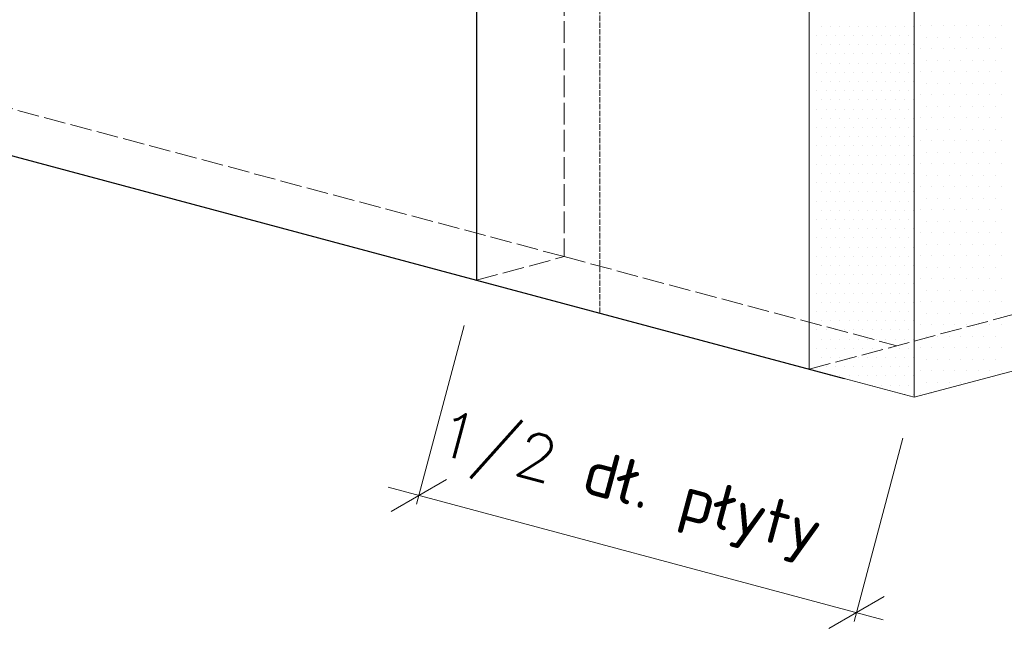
# Model space of a CAD drawing. Header units: millimetres. Extents: x 0 to 152651, y 46550 to 81081.
# Tile 81 of 109: x 146922 to 147466, y 73526 to 73868. Entities that reach past the tile are written whole.
import ezdxf

# ---------------------------------------------------------------- set-up
doc = ezdxf.new("R2010")
doc.units = ezdxf.units.MM
doc.linetypes.add('ACAD_ISO02W100', pattern=[15, 12, -3])
doc.layers.add('DIMENSIONS', color=7, linetype='Continuous')
doc.layers.add('linia', color=100, linetype='Continuous', lineweight=25)
doc.layers.add('przerywa', color=100, linetype='ACAD_ISO02W100', lineweight=5)
doc.styles.get("Standard").update_dxf_attribs({"font": 'GOTHIC.TTF'})

# ---------------------------------------------------------------- blocks, each defined once
blk = doc.blocks.new('_Oblique')
at = {"color": 0, "linetype": 'ByBlock', "lineweight": -2}
blk.add_line((-0.5, -0.5), (0.5, 0.5), dxfattribs=at)

msp = doc.modelspace()

# ---------------------------------------------------------------- linework, layer by layer
at = {"layer": 'DIMENSIONS', "lineweight": 0}
for p, q in [((147167.587, 73699.379), (147141.356, 73600.767)), ((147409.619, 73637.261), (147382.837, 73536.063)), ((147125.665, 73610.148), (147398.832, 73536.953))]:
    msp.add_line(p, q, dxfattribs=at)
at = {"layer": 'linia'}
for p, q in [((147174.505, 73974.482), (147174.505, 73724.482)), ((146691.542, 73853.891), (147174.505, 73724.482)), ((147174.505, 73724.482), (147377.349, 73670.13))]:
    msp.add_line(p, q, dxfattribs=at)
at = {"layer": 'linia', "lineweight": 20}
for p, q in [((147358.031, 73925.306), (147358.031, 73675.306)), ((147415.986, 73909.777), (147415.986, 73659.777)), ((147364.779, 73864.614), (147364.779, 73864.614)), ((147369.859, 73864.614), (147369.859, 73864.614)), ((147374.939, 73864.614), (147374.939, 73864.614)), ((147380.019, 73864.614), (147380.019, 73864.614)), ((147385.099, 73864.614), (147385.099, 73864.614)), ((147390.179, 73864.614), (147390.179, 73864.614)), ((147395.259, 73864.614), (147395.259, 73864.614)), ((147400.339, 73864.614), (147400.339, 73864.614)), ((147405.419, 73864.614), (147405.419, 73864.614)), ((147410.499, 73864.614), (147410.499, 73864.614)), ((147415.579, 73864.614), (147415.579, 73864.614)), ((147419.389, 73864.994), (147419.389, 73864.994)), ((147425.739, 73864.994), (147425.739, 73864.994)), ((147432.089, 73864.994), (147432.089, 73864.994)), ((147438.439, 73864.994), (147438.439, 73864.994)), ((147444.789, 73864.994), (147444.789, 73864.994)), ((147451.139, 73864.994), (147451.139, 73864.994)), ((147457.489, 73864.994), (147457.489, 73864.994)), ((147463.839, 73864.994), (147463.839, 73864.994)), ((147362.239, 73859.534), (147362.239, 73859.534)), ((147367.319, 73859.534), (147367.319, 73859.534)), ((147372.399, 73859.534), (147372.399, 73859.534)), ((147377.479, 73859.534), (147377.479, 73859.534)), ((147382.559, 73859.534), (147382.559, 73859.534)), ((147387.639, 73859.534), (147387.639, 73859.534)), ((147392.719, 73859.534), (147392.719, 73859.534)), ((147397.799, 73859.534), (147397.799, 73859.534)), ((147402.879, 73859.534), (147402.879, 73859.534)), ((147407.959, 73859.534), (147407.959, 73859.534)), ((147413.039, 73859.534), (147413.039, 73859.534)), ((147422.564, 73858.644), (147422.564, 73858.644)), ((147428.914, 73858.644), (147428.914, 73858.644)), ((147435.264, 73858.644), (147435.264, 73858.644)), ((147441.614, 73858.644), (147441.614, 73858.644)), ((147447.964, 73858.644), (147447.964, 73858.644)), ((147454.314, 73858.644), (147454.314, 73858.644)), ((147460.664, 73858.644), (147460.664, 73858.644)), ((147364.779, 73854.454), (147364.779, 73854.454)), ((147369.859, 73854.454), (147369.859, 73854.454)), ((147374.939, 73854.454), (147374.939, 73854.454)), ((147380.019, 73854.454), (147380.019, 73854.454)), ((147385.099, 73854.454), (147385.099, 73854.454)), ((147390.179, 73854.454), (147390.179, 73854.454)), ((147395.259, 73854.454), (147395.259, 73854.454)), ((147400.339, 73854.454), (147400.339, 73854.454)), ((147405.419, 73854.454), (147405.419, 73854.454)), ((147410.499, 73854.454), (147410.499, 73854.454)), ((147415.579, 73854.454), (147415.579, 73854.454)), ((147419.389, 73852.294), (147419.389, 73852.294)), ((147425.739, 73852.294), (147425.739, 73852.294)), ((147432.089, 73852.294), (147432.089, 73852.294)), ((147438.439, 73852.294), (147438.439, 73852.294)), ((147444.789, 73852.294), (147444.789, 73852.294)), ((147451.139, 73852.294), (147451.139, 73852.294)), ((147457.489, 73852.294), (147457.489, 73852.294)), ((147463.839, 73852.294), (147463.839, 73852.294)), ((147362.239, 73849.374), (147362.239, 73849.374)), ((147367.319, 73849.374), (147367.319, 73849.374)), ((147372.399, 73849.374), (147372.399, 73849.374)), ((147377.479, 73849.374), (147377.479, 73849.374)), ((147382.559, 73849.374), (147382.559, 73849.374)), ((147387.639, 73849.374), (147387.639, 73849.374)), ((147392.719, 73849.374), (147392.719, 73849.374)), ((147397.799, 73849.374), (147397.799, 73849.374)), ((147402.879, 73849.374), (147402.879, 73849.374)), ((147407.959, 73849.374), (147407.959, 73849.374)), ((147413.039, 73849.374), (147413.039, 73849.374)), ((147364.779, 73844.294), (147364.779, 73844.294)), ((147369.859, 73844.294), (147369.859, 73844.294)), ((147374.939, 73844.294), (147374.939, 73844.294)), ((147380.019, 73844.294), (147380.019, 73844.294)), ((147385.099, 73844.294), (147385.099, 73844.294)), ((147390.179, 73844.294), (147390.179, 73844.294)), ((147395.259, 73844.294), (147395.259, 73844.294)), ((147400.339, 73844.294), (147400.339, 73844.294)), ((147405.419, 73844.294), (147405.419, 73844.294)), ((147410.499, 73844.294), (147410.499, 73844.294)), ((147415.579, 73844.294), (147415.579, 73844.294)), ((147422.564, 73845.944), (147422.564, 73845.944)), ((147428.914, 73845.944), (147428.914, 73845.944)), ((147435.264, 73845.944), (147435.264, 73845.944)), ((147441.614, 73845.944), (147441.614, 73845.944)), ((147447.964, 73845.944), (147447.964, 73845.944)), ((147454.314, 73845.944), (147454.314, 73845.944)), ((147460.664, 73845.944), (147460.664, 73845.944)), ((147362.239, 73839.214), (147362.239, 73839.214)), ((147367.319, 73839.214), (147367.319, 73839.214)), ((147372.399, 73839.214), (147372.399, 73839.214)), ((147377.479, 73839.214), (147377.479, 73839.214)), ((147382.559, 73839.214), (147382.559, 73839.214)), ((147387.639, 73839.214), (147387.639, 73839.214)), ((147392.719, 73839.214), (147392.719, 73839.214)), ((147397.799, 73839.214), (147397.799, 73839.214)), ((147402.879, 73839.214), (147402.879, 73839.214)), ((147407.959, 73839.214), (147407.959, 73839.214)), ((147413.039, 73839.214), (147413.039, 73839.214)), ((147419.389, 73839.594), (147419.389, 73839.594)), ((147425.739, 73839.594), (147425.739, 73839.594)), ((147432.089, 73839.594), (147432.089, 73839.594)), ((147438.439, 73839.594), (147438.439, 73839.594)), ((147444.789, 73839.594), (147444.789, 73839.594)), ((147451.139, 73839.594), (147451.139, 73839.594)), ((147457.489, 73839.594), (147457.489, 73839.594)), ((147463.839, 73839.594), (147463.839, 73839.594)), ((147364.779, 73834.134), (147364.779, 73834.134)), ((147369.859, 73834.134), (147369.859, 73834.134)), ((147374.939, 73834.134), (147374.939, 73834.134)), ((147380.019, 73834.134), (147380.019, 73834.134)), ((147385.099, 73834.134), (147385.099, 73834.134)), ((147390.179, 73834.134), (147390.179, 73834.134)), ((147395.259, 73834.134), (147395.259, 73834.134)), ((147400.339, 73834.134), (147400.339, 73834.134)), ((147405.419, 73834.134), (147405.419, 73834.134)), ((147410.499, 73834.134), (147410.499, 73834.134)), ((147415.579, 73834.134), (147415.579, 73834.134)), ((147422.564, 73833.244), (147422.564, 73833.244)), ((147428.914, 73833.244), (147428.914, 73833.244)), ((147435.264, 73833.244), (147435.264, 73833.244)), ((147441.614, 73833.244), (147441.614, 73833.244)), ((147447.964, 73833.244), (147447.964, 73833.244)), ((147454.314, 73833.244), (147454.314, 73833.244)), ((147460.664, 73833.244), (147460.664, 73833.244)), ((147362.239, 73829.054), (147362.239, 73829.054)), ((147367.319, 73829.054), (147367.319, 73829.054)), ((147372.399, 73829.054), (147372.399, 73829.054)), ((147377.479, 73829.054), (147377.479, 73829.054)), ((147382.559, 73829.054), (147382.559, 73829.054)), ((147387.639, 73829.054), (147387.639, 73829.054)), ((147392.719, 73829.054), (147392.719, 73829.054)), ((147397.799, 73829.054), (147397.799, 73829.054)), ((147402.879, 73829.054), (147402.879, 73829.054)), ((147407.959, 73829.054), (147407.959, 73829.054)), ((147413.039, 73829.054), (147413.039, 73829.054)), ((147419.389, 73826.894), (147419.389, 73826.894)), ((147425.739, 73826.894), (147425.739, 73826.894)), ((147432.089, 73826.894), (147432.089, 73826.894)), ((147438.439, 73826.894), (147438.439, 73826.894)), ((147444.789, 73826.894), (147444.789, 73826.894)), ((147451.139, 73826.894), (147451.139, 73826.894)), ((147457.489, 73826.894), (147457.489, 73826.894)), ((147463.839, 73826.894), (147463.839, 73826.894)), ((147364.779, 73823.974), (147364.779, 73823.974)), ((147369.859, 73823.974), (147369.859, 73823.974)), ((147374.939, 73823.974), (147374.939, 73823.974)), ((147380.019, 73823.974), (147380.019, 73823.974)), ((147385.099, 73823.974), (147385.099, 73823.974)), ((147390.179, 73823.974), (147390.179, 73823.974)), ((147395.259, 73823.974), (147395.259, 73823.974)), ((147400.339, 73823.974), (147400.339, 73823.974)), ((147405.419, 73823.974), (147405.419, 73823.974)), ((147410.499, 73823.974), (147410.499, 73823.974)), ((147415.579, 73823.974), (147415.579, 73823.974)), ((147422.564, 73820.544), (147422.564, 73820.544)), ((147428.914, 73820.544), (147428.914, 73820.544)), ((147435.264, 73820.544), (147435.264, 73820.544)), ((147441.614, 73820.544), (147441.614, 73820.544)), ((147447.964, 73820.544), (147447.964, 73820.544)), ((147454.314, 73820.544), (147454.314, 73820.544)), ((147460.664, 73820.544), (147460.664, 73820.544)), ((147362.239, 73818.894), (147362.239, 73818.894)), ((147367.319, 73818.894), (147367.319, 73818.894)), ((147372.399, 73818.894), (147372.399, 73818.894)), ((147377.479, 73818.894), (147377.479, 73818.894)), ((147382.559, 73818.894), (147382.559, 73818.894)), ((147387.639, 73818.894), (147387.639, 73818.894)), ((147392.719, 73818.894), (147392.719, 73818.894)), ((147397.799, 73818.894), (147397.799, 73818.894)), ((147402.879, 73818.894), (147402.879, 73818.894)), ((147407.959, 73818.894), (147407.959, 73818.894)), ((147413.039, 73818.894), (147413.039, 73818.894)), ((147419.389, 73814.194), (147419.389, 73814.194)), ((147425.739, 73814.194), (147425.739, 73814.194)), ((147432.089, 73814.194), (147432.089, 73814.194)), ((147438.439, 73814.194), (147438.439, 73814.194)), ((147444.789, 73814.194), (147444.789, 73814.194)), ((147451.139, 73814.194), (147451.139, 73814.194)), ((147457.489, 73814.194), (147457.489, 73814.194)), ((147463.839, 73814.194), (147463.839, 73814.194)), ((147362.239, 73808.734), (147362.239, 73808.734)), ((147364.779, 73813.814), (147364.779, 73813.814)), ((147367.319, 73808.734), (147367.319, 73808.734)), ((147369.859, 73813.814), (147369.859, 73813.814)), ((147372.399, 73808.734), (147372.399, 73808.734)), ((147374.939, 73813.814), (147374.939, 73813.814)), ((147377.479, 73808.734), (147377.479, 73808.734)), ((147380.019, 73813.814), (147380.019, 73813.814)), ((147382.559, 73808.734), (147382.559, 73808.734)), ((147385.099, 73813.814), (147385.099, 73813.814)), ((147387.639, 73808.734), (147387.639, 73808.734)), ((147390.179, 73813.814), (147390.179, 73813.814)), ((147392.719, 73808.734), (147392.719, 73808.734)), ((147395.259, 73813.814), (147395.259, 73813.814)), ((147397.799, 73808.734), (147397.799, 73808.734)), ((147400.339, 73813.814), (147400.339, 73813.814)), ((147402.879, 73808.734), (147402.879, 73808.734)), ((147405.419, 73813.814), (147405.419, 73813.814)), ((147407.959, 73808.734), (147407.959, 73808.734)), ((147410.499, 73813.814), (147410.499, 73813.814)), ((147413.039, 73808.734), (147413.039, 73808.734)), ((147415.579, 73813.814), (147415.579, 73813.814)), ((147364.779, 73803.654), (147364.779, 73803.654)), ((147369.859, 73803.654), (147369.859, 73803.654)), ((147374.939, 73803.654), (147374.939, 73803.654)), ((147380.019, 73803.654), (147380.019, 73803.654)), ((147385.099, 73803.654), (147385.099, 73803.654)), ((147390.179, 73803.654), (147390.179, 73803.654)), ((147395.259, 73803.654), (147395.259, 73803.654)), ((147400.339, 73803.654), (147400.339, 73803.654)), ((147405.419, 73803.654), (147405.419, 73803.654)), ((147410.499, 73803.654), (147410.499, 73803.654)), ((147415.579, 73803.654), (147415.579, 73803.654)), ((147422.564, 73807.844), (147422.564, 73807.844)), ((147428.914, 73807.844), (147428.914, 73807.844)), ((147435.264, 73807.844), (147435.264, 73807.844)), ((147441.614, 73807.844), (147441.614, 73807.844)), ((147447.964, 73807.844), (147447.964, 73807.844)), ((147454.314, 73807.844), (147454.314, 73807.844)), ((147460.664, 73807.844), (147460.664, 73807.844)), ((147362.239, 73798.574), (147362.239, 73798.574)), ((147367.319, 73798.574), (147367.319, 73798.574)), ((147372.399, 73798.574), (147372.399, 73798.574)), ((147377.479, 73798.574), (147377.479, 73798.574)), ((147382.559, 73798.574), (147382.559, 73798.574)), ((147387.639, 73798.574), (147387.639, 73798.574)), ((147392.719, 73798.574), (147392.719, 73798.574)), ((147397.799, 73798.574), (147397.799, 73798.574)), ((147402.879, 73798.574), (147402.879, 73798.574)), ((147407.959, 73798.574), (147407.959, 73798.574)), ((147413.039, 73798.574), (147413.039, 73798.574)), ((147419.389, 73801.494), (147419.389, 73801.494)), ((147425.739, 73801.494), (147425.739, 73801.494)), ((147432.089, 73801.494), (147432.089, 73801.494)), ((147438.439, 73801.494), (147438.439, 73801.494)), ((147444.789, 73801.494), (147444.789, 73801.494)), ((147451.139, 73801.494), (147451.139, 73801.494)), ((147457.489, 73801.494), (147457.489, 73801.494)), ((147463.839, 73801.494), (147463.839, 73801.494)), ((147364.779, 73793.494), (147364.779, 73793.494)), ((147369.859, 73793.494), (147369.859, 73793.494)), ((147374.939, 73793.494), (147374.939, 73793.494)), ((147380.019, 73793.494), (147380.019, 73793.494)), ((147385.099, 73793.494), (147385.099, 73793.494)), ((147390.179, 73793.494), (147390.179, 73793.494)), ((147395.259, 73793.494), (147395.259, 73793.494)), ((147400.339, 73793.494), (147400.339, 73793.494)), ((147405.419, 73793.494), (147405.419, 73793.494)), ((147410.499, 73793.494), (147410.499, 73793.494)), ((147415.579, 73793.494), (147415.579, 73793.494)), ((147422.564, 73795.144), (147422.564, 73795.144)), ((147428.914, 73795.144), (147428.914, 73795.144)), ((147435.264, 73795.144), (147435.264, 73795.144)), ((147441.614, 73795.144), (147441.614, 73795.144)), ((147447.964, 73795.144), (147447.964, 73795.144)), ((147454.314, 73795.144), (147454.314, 73795.144)), ((147460.664, 73795.144), (147460.664, 73795.144)), ((147362.239, 73788.414), (147362.239, 73788.414)), ((147367.319, 73788.414), (147367.319, 73788.414)), ((147372.399, 73788.414), (147372.399, 73788.414)), ((147377.479, 73788.414), (147377.479, 73788.414)), ((147382.559, 73788.414), (147382.559, 73788.414)), ((147387.639, 73788.414), (147387.639, 73788.414)), ((147392.719, 73788.414), (147392.719, 73788.414)), ((147397.799, 73788.414), (147397.799, 73788.414)), ((147402.879, 73788.414), (147402.879, 73788.414)), ((147407.959, 73788.414), (147407.959, 73788.414)), ((147413.039, 73788.414), (147413.039, 73788.414)), ((147898.949, 73789.187), (147415.986, 73659.777)), ((147419.389, 73788.794), (147419.389, 73788.794)), ((147425.739, 73788.794), (147425.739, 73788.794)), ((147432.089, 73788.794), (147432.089, 73788.794)), ((147438.439, 73788.794), (147438.439, 73788.794)), ((147444.789, 73788.794), (147444.789, 73788.794)), ((147451.139, 73788.794), (147451.139, 73788.794)), ((147457.489, 73788.794), (147457.489, 73788.794)), ((147463.839, 73788.794), (147463.839, 73788.794)), ((147364.779, 73783.334), (147364.779, 73783.334)), ((147369.859, 73783.334), (147369.859, 73783.334)), ((147374.939, 73783.334), (147374.939, 73783.334)), ((147380.019, 73783.334), (147380.019, 73783.334)), ((147385.099, 73783.334), (147385.099, 73783.334)), ((147390.179, 73783.334), (147390.179, 73783.334)), ((147395.259, 73783.334), (147395.259, 73783.334)), ((147400.339, 73783.334), (147400.339, 73783.334)), ((147405.419, 73783.334), (147405.419, 73783.334)), ((147410.499, 73783.334), (147410.499, 73783.334)), ((147415.579, 73783.334), (147415.579, 73783.334)), ((147422.564, 73782.444), (147422.564, 73782.444)), ((147428.914, 73782.444), (147428.914, 73782.444)), ((147435.264, 73782.444), (147435.264, 73782.444)), ((147441.614, 73782.444), (147441.614, 73782.444)), ((147447.964, 73782.444), (147447.964, 73782.444)), ((147454.314, 73782.444), (147454.314, 73782.444)), ((147460.664, 73782.444), (147460.664, 73782.444)), ((147362.239, 73778.254), (147362.239, 73778.254)), ((147367.319, 73778.254), (147367.319, 73778.254)), ((147372.399, 73778.254), (147372.399, 73778.254)), ((147377.479, 73778.254), (147377.479, 73778.254)), ((147382.559, 73778.254), (147382.559, 73778.254)), ((147387.639, 73778.254), (147387.639, 73778.254)), ((147392.719, 73778.254), (147392.719, 73778.254)), ((147397.799, 73778.254), (147397.799, 73778.254)), ((147402.879, 73778.254), (147402.879, 73778.254)), ((147407.959, 73778.254), (147407.959, 73778.254)), ((147413.039, 73778.254), (147413.039, 73778.254)), ((147419.389, 73776.094), (147419.389, 73776.094)), ((147425.739, 73776.094), (147425.739, 73776.094)), ((147432.089, 73776.094), (147432.089, 73776.094)), ((147438.439, 73776.094), (147438.439, 73776.094)), ((147444.789, 73776.094), (147444.789, 73776.094)), ((147451.139, 73776.094), (147451.139, 73776.094)), ((147457.489, 73776.094), (147457.489, 73776.094)), ((147463.839, 73776.094), (147463.839, 73776.094)), ((147364.779, 73773.174), (147364.779, 73773.174)), ((147369.859, 73773.174), (147369.859, 73773.174)), ((147374.939, 73773.174), (147374.939, 73773.174)), ((147380.019, 73773.174), (147380.019, 73773.174)), ((147385.099, 73773.174), (147385.099, 73773.174)), ((147390.179, 73773.174), (147390.179, 73773.174)), ((147395.259, 73773.174), (147395.259, 73773.174)), ((147400.339, 73773.174), (147400.339, 73773.174)), ((147405.419, 73773.174), (147405.419, 73773.174)), ((147410.499, 73773.174), (147410.499, 73773.174)), ((147415.579, 73773.174), (147415.579, 73773.174)), ((147362.239, 73768.094), (147362.239, 73768.094)), ((147367.319, 73768.094), (147367.319, 73768.094)), ((147372.399, 73768.094), (147372.399, 73768.094)), ((147377.479, 73768.094), (147377.479, 73768.094)), ((147382.559, 73768.094), (147382.559, 73768.094)), ((147387.639, 73768.094), (147387.639, 73768.094)), ((147392.719, 73768.094), (147392.719, 73768.094)), ((147397.799, 73768.094), (147397.799, 73768.094)), ((147402.879, 73768.094), (147402.879, 73768.094)), ((147407.959, 73768.094), (147407.959, 73768.094)), ((147413.039, 73768.094), (147413.039, 73768.094)), ((147422.564, 73769.744), (147422.564, 73769.744)), ((147428.914, 73769.744), (147428.914, 73769.744)), ((147435.264, 73769.744), (147435.264, 73769.744)), ((147441.614, 73769.744), (147441.614, 73769.744)), ((147447.964, 73769.744), (147447.964, 73769.744)), ((147454.314, 73769.744), (147454.314, 73769.744)), ((147460.664, 73769.744), (147460.664, 73769.744)), ((147364.779, 73763.014), (147364.779, 73763.014)), ((147369.859, 73763.014), (147369.859, 73763.014)), ((147374.939, 73763.014), (147374.939, 73763.014)), ((147380.019, 73763.014), (147380.019, 73763.014)), ((147385.099, 73763.014), (147385.099, 73763.014)), ((147390.179, 73763.014), (147390.179, 73763.014)), ((147395.259, 73763.014), (147395.259, 73763.014)), ((147400.339, 73763.014), (147400.339, 73763.014)), ((147405.419, 73763.014), (147405.419, 73763.014)), ((147410.499, 73763.014), (147410.499, 73763.014)), ((147415.579, 73763.014), (147415.579, 73763.014)), ((147419.389, 73763.394), (147419.389, 73763.394)), ((147425.739, 73763.394), (147425.739, 73763.394)), ((147432.089, 73763.394), (147432.089, 73763.394)), ((147438.439, 73763.394), (147438.439, 73763.394)), ((147444.789, 73763.394), (147444.789, 73763.394)), ((147451.139, 73763.394), (147451.139, 73763.394)), ((147457.489, 73763.394), (147457.489, 73763.394)), ((147463.839, 73763.394), (147463.839, 73763.394)), ((147362.239, 73757.934), (147362.239, 73757.934)), ((147367.319, 73757.934), (147367.319, 73757.934)), ((147372.399, 73757.934), (147372.399, 73757.934)), ((147377.479, 73757.934), (147377.479, 73757.934)), ((147382.559, 73757.934), (147382.559, 73757.934)), ((147387.639, 73757.934), (147387.639, 73757.934)), ((147392.719, 73757.934), (147392.719, 73757.934)), ((147397.799, 73757.934), (147397.799, 73757.934)), ((147402.879, 73757.934), (147402.879, 73757.934)), ((147407.959, 73757.934), (147407.959, 73757.934)), ((147413.039, 73757.934), (147413.039, 73757.934)), ((147422.564, 73757.044), (147422.564, 73757.044)), ((147428.914, 73757.044), (147428.914, 73757.044)), ((147435.264, 73757.044), (147435.264, 73757.044)), ((147441.614, 73757.044), (147441.614, 73757.044)), ((147447.964, 73757.044), (147447.964, 73757.044)), ((147454.314, 73757.044), (147454.314, 73757.044)), ((147460.664, 73757.044), (147460.664, 73757.044)), ((147364.779, 73752.854), (147364.779, 73752.854)), ((147369.859, 73752.854), (147369.859, 73752.854)), ((147374.939, 73752.854), (147374.939, 73752.854)), ((147380.019, 73752.854), (147380.019, 73752.854)), ((147385.099, 73752.854), (147385.099, 73752.854)), ((147390.179, 73752.854), (147390.179, 73752.854)), ((147395.259, 73752.854), (147395.259, 73752.854)), ((147400.339, 73752.854), (147400.339, 73752.854)), ((147405.419, 73752.854), (147405.419, 73752.854)), ((147410.499, 73752.854), (147410.499, 73752.854)), ((147415.579, 73752.854), (147415.579, 73752.854)), ((147419.389, 73750.694), (147419.389, 73750.694)), ((147425.739, 73750.694), (147425.739, 73750.694)), ((147432.089, 73750.694), (147432.089, 73750.694)), ((147438.439, 73750.694), (147438.439, 73750.694)), ((147444.789, 73750.694), (147444.789, 73750.694)), ((147451.139, 73750.694), (147451.139, 73750.694)), ((147457.489, 73750.694), (147457.489, 73750.694)), ((147463.839, 73750.694), (147463.839, 73750.694)), ((147362.239, 73747.774), (147362.239, 73747.774)), ((147367.319, 73747.774), (147367.319, 73747.774)), ((147372.399, 73747.774), (147372.399, 73747.774)), ((147377.479, 73747.774), (147377.479, 73747.774)), ((147382.559, 73747.774), (147382.559, 73747.774)), ((147387.639, 73747.774), (147387.639, 73747.774)), ((147392.719, 73747.774), (147392.719, 73747.774)), ((147397.799, 73747.774), (147397.799, 73747.774)), ((147402.879, 73747.774), (147402.879, 73747.774)), ((147407.959, 73747.774), (147407.959, 73747.774)), ((147413.039, 73747.774), (147413.039, 73747.774)), ((147422.564, 73744.344), (147422.564, 73744.344)), ((147428.914, 73744.344), (147428.914, 73744.344)), ((147435.264, 73744.344), (147435.264, 73744.344)), ((147441.614, 73744.344), (147441.614, 73744.344)), ((147447.964, 73744.344), (147447.964, 73744.344)), ((147454.314, 73744.344), (147454.314, 73744.344)), ((147460.664, 73744.344), (147460.664, 73744.344)), ((147364.779, 73742.694), (147364.779, 73742.694)), ((147369.859, 73742.694), (147369.859, 73742.694)), ((147374.939, 73742.694), (147374.939, 73742.694)), ((147380.019, 73742.694), (147380.019, 73742.694)), ((147385.099, 73742.694), (147385.099, 73742.694)), ((147390.179, 73742.694), (147390.179, 73742.694)), ((147395.259, 73742.694), (147395.259, 73742.694)), ((147400.339, 73742.694), (147400.339, 73742.694)), ((147405.419, 73742.694), (147405.419, 73742.694)), ((147410.499, 73742.694), (147410.499, 73742.694)), ((147415.579, 73742.694), (147415.579, 73742.694)), ((147362.239, 73737.614), (147362.239, 73737.614)), ((147367.319, 73737.614), (147367.319, 73737.614)), ((147372.399, 73737.614), (147372.399, 73737.614)), ((147377.479, 73737.614), (147377.479, 73737.614)), ((147382.559, 73737.614), (147382.559, 73737.614)), ((147387.639, 73737.614), (147387.639, 73737.614)), ((147392.719, 73737.614), (147392.719, 73737.614)), ((147397.799, 73737.614), (147397.799, 73737.614)), ((147402.879, 73737.614), (147402.879, 73737.614)), ((147407.959, 73737.614), (147407.959, 73737.614)), ((147413.039, 73737.614), (147413.039, 73737.614)), ((147419.389, 73737.994), (147419.389, 73737.994)), ((147425.739, 73737.994), (147425.739, 73737.994)), ((147432.089, 73737.994), (147432.089, 73737.994)), ((147438.439, 73737.994), (147438.439, 73737.994)), ((147444.789, 73737.994), (147444.789, 73737.994)), ((147451.139, 73737.994), (147451.139, 73737.994)), ((147457.489, 73737.994), (147457.489, 73737.994)), ((147463.839, 73737.994), (147463.839, 73737.994)), ((147362.239, 73727.454), (147362.239, 73727.454)), ((147364.779, 73732.534), (147364.779, 73732.534)), ((147367.319, 73727.454), (147367.319, 73727.454)), ((147369.859, 73732.534), (147369.859, 73732.534)), ((147372.399, 73727.454), (147372.399, 73727.454)), ((147374.939, 73732.534), (147374.939, 73732.534)), ((147377.479, 73727.454), (147377.479, 73727.454)), ((147380.019, 73732.534), (147380.019, 73732.534)), ((147382.559, 73727.454), (147382.559, 73727.454)), ((147385.099, 73732.534), (147385.099, 73732.534)), ((147387.639, 73727.454), (147387.639, 73727.454)), ((147390.179, 73732.534), (147390.179, 73732.534)), ((147392.719, 73727.454), (147392.719, 73727.454)), ((147395.259, 73732.534), (147395.259, 73732.534)), ((147397.799, 73727.454), (147397.799, 73727.454)), ((147400.339, 73732.534), (147400.339, 73732.534)), ((147402.879, 73727.454), (147402.879, 73727.454)), ((147405.419, 73732.534), (147405.419, 73732.534)), ((147407.959, 73727.454), (147407.959, 73727.454)), ((147410.499, 73732.534), (147410.499, 73732.534)), ((147413.039, 73727.454), (147413.039, 73727.454)), ((147415.579, 73732.534), (147415.579, 73732.534)), ((147422.564, 73731.644), (147422.564, 73731.644)), ((147428.914, 73731.644), (147428.914, 73731.644)), ((147435.264, 73731.644), (147435.264, 73731.644)), ((147441.614, 73731.644), (147441.614, 73731.644)), ((147447.964, 73731.644), (147447.964, 73731.644)), ((147454.314, 73731.644), (147454.314, 73731.644)), ((147460.664, 73731.644), (147460.664, 73731.644)), ((147364.779, 73722.374), (147364.779, 73722.374)), ((147369.859, 73722.374), (147369.859, 73722.374)), ((147374.939, 73722.374), (147374.939, 73722.374)), ((147380.019, 73722.374), (147380.019, 73722.374)), ((147385.099, 73722.374), (147385.099, 73722.374)), ((147390.179, 73722.374), (147390.179, 73722.374)), ((147395.259, 73722.374), (147395.259, 73722.374)), ((147400.339, 73722.374), (147400.339, 73722.374)), ((147405.419, 73722.374), (147405.419, 73722.374)), ((147410.499, 73722.374), (147410.499, 73722.374)), ((147415.579, 73722.374), (147415.579, 73722.374)), ((147419.389, 73725.294), (147419.389, 73725.294)), ((147425.739, 73725.294), (147425.739, 73725.294)), ((147432.089, 73725.294), (147432.089, 73725.294)), ((147438.439, 73725.294), (147438.439, 73725.294)), ((147444.789, 73725.294), (147444.789, 73725.294)), ((147451.139, 73725.294), (147451.139, 73725.294)), ((147457.489, 73725.294), (147457.489, 73725.294)), ((147463.839, 73725.294), (147463.839, 73725.294)), ((147362.239, 73717.294), (147362.239, 73717.294)), ((147367.319, 73717.294), (147367.319, 73717.294)), ((147372.399, 73717.294), (147372.399, 73717.294)), ((147377.479, 73717.294), (147377.479, 73717.294)), ((147382.559, 73717.294), (147382.559, 73717.294)), ((147387.639, 73717.294), (147387.639, 73717.294)), ((147392.719, 73717.294), (147392.719, 73717.294)), ((147397.799, 73717.294), (147397.799, 73717.294)), ((147402.879, 73717.294), (147402.879, 73717.294)), ((147407.959, 73717.294), (147407.959, 73717.294)), ((147413.039, 73717.294), (147413.039, 73717.294)), ((147422.564, 73718.944), (147422.564, 73718.944)), ((147428.914, 73718.944), (147428.914, 73718.944)), ((147435.264, 73718.944), (147435.264, 73718.944)), ((147441.614, 73718.944), (147441.614, 73718.944)), ((147447.964, 73718.944), (147447.964, 73718.944)), ((147454.314, 73718.944), (147454.314, 73718.944)), ((147460.664, 73718.944), (147460.664, 73718.944)), ((147364.779, 73712.214), (147364.779, 73712.214)), ((147369.859, 73712.214), (147369.859, 73712.214)), ((147374.939, 73712.214), (147374.939, 73712.214)), ((147380.019, 73712.214), (147380.019, 73712.214)), ((147385.099, 73712.214), (147385.099, 73712.214)), ((147390.179, 73712.214), (147390.179, 73712.214)), ((147395.259, 73712.214), (147395.259, 73712.214)), ((147400.339, 73712.214), (147400.339, 73712.214)), ((147405.419, 73712.214), (147405.419, 73712.214)), ((147410.499, 73712.214), (147410.499, 73712.214)), ((147415.579, 73712.214), (147415.579, 73712.214)), ((147419.389, 73712.594), (147419.389, 73712.594)), ((147425.739, 73712.594), (147425.739, 73712.594)), ((147432.089, 73712.594), (147432.089, 73712.594)), ((147438.439, 73712.594), (147438.439, 73712.594)), ((147444.789, 73712.594), (147444.789, 73712.594)), ((147451.139, 73712.594), (147451.139, 73712.594)), ((147457.489, 73712.594), (147457.489, 73712.594)), ((147463.839, 73712.594), (147463.839, 73712.594)), ((147362.239, 73707.134), (147362.239, 73707.134)), ((147367.319, 73707.134), (147367.319, 73707.134)), ((147372.399, 73707.134), (147372.399, 73707.134)), ((147377.479, 73707.134), (147377.479, 73707.134)), ((147382.559, 73707.134), (147382.559, 73707.134)), ((147387.639, 73707.134), (147387.639, 73707.134)), ((147392.719, 73707.134), (147392.719, 73707.134)), ((147397.799, 73707.134), (147397.799, 73707.134)), ((147402.879, 73707.134), (147402.879, 73707.134)), ((147407.959, 73707.134), (147407.959, 73707.134)), ((147413.039, 73707.134), (147413.039, 73707.134)), ((147422.564, 73706.244), (147422.564, 73706.244)), ((147428.914, 73706.244), (147428.914, 73706.244)), ((147435.264, 73706.244), (147435.264, 73706.244)), ((147441.614, 73706.244), (147441.614, 73706.244)), ((147447.964, 73706.244), (147447.964, 73706.244)), ((147454.314, 73706.244), (147454.314, 73706.244)), ((147460.664, 73706.244), (147460.664, 73706.244)), ((147364.779, 73702.054), (147364.779, 73702.054)), ((147369.859, 73702.054), (147369.859, 73702.054)), ((147374.939, 73702.054), (147374.939, 73702.054)), ((147380.019, 73702.054), (147380.019, 73702.054)), ((147385.099, 73702.054), (147385.099, 73702.054)), ((147390.179, 73702.054), (147390.179, 73702.054)), ((147395.259, 73702.054), (147395.259, 73702.054)), ((147400.339, 73702.054), (147400.339, 73702.054)), ((147405.419, 73702.054), (147405.419, 73702.054)), ((147410.499, 73702.054), (147410.499, 73702.054)), ((147415.579, 73702.054), (147415.579, 73702.054)), ((147362.239, 73696.974), (147362.239, 73696.974)), ((147367.319, 73696.974), (147367.319, 73696.974)), ((147372.399, 73696.974), (147372.399, 73696.974)), ((147377.479, 73696.974), (147377.479, 73696.974)), ((147382.559, 73696.974), (147382.559, 73696.974)), ((147387.639, 73696.974), (147387.639, 73696.974)), ((147392.719, 73696.974), (147392.719, 73696.974)), ((147397.799, 73696.974), (147397.799, 73696.974)), ((147402.879, 73696.974), (147402.879, 73696.974)), ((147407.959, 73696.974), (147407.959, 73696.974)), ((147413.039, 73696.974), (147413.039, 73696.974)), ((147419.389, 73699.894), (147419.389, 73699.894)), ((147425.739, 73699.894), (147425.739, 73699.894)), ((147432.089, 73699.894), (147432.089, 73699.894)), ((147438.439, 73699.894), (147438.439, 73699.894)), ((147444.789, 73699.894), (147444.789, 73699.894)), ((147451.139, 73699.894), (147451.139, 73699.894)), ((147457.489, 73699.894), (147457.489, 73699.894)), ((147463.839, 73699.894), (147463.839, 73699.894)), ((147364.779, 73691.894), (147364.779, 73691.894)), ((147369.859, 73691.894), (147369.859, 73691.894)), ((147374.939, 73691.894), (147374.939, 73691.894)), ((147380.019, 73691.894), (147380.019, 73691.894)), ((147385.099, 73691.894), (147385.099, 73691.894)), ((147390.179, 73691.894), (147390.179, 73691.894)), ((147395.259, 73691.894), (147395.259, 73691.894)), ((147400.339, 73691.894), (147400.339, 73691.894)), ((147405.419, 73691.894), (147405.419, 73691.894)), ((147410.499, 73691.894), (147410.499, 73691.894)), ((147415.579, 73691.894), (147415.579, 73691.894)), ((147422.564, 73693.544), (147422.564, 73693.544)), ((147428.914, 73693.544), (147428.914, 73693.544)), ((147435.264, 73693.544), (147435.264, 73693.544)), ((147441.614, 73693.544), (147441.614, 73693.544)), ((147447.964, 73693.544), (147447.964, 73693.544)), ((147454.314, 73693.544), (147454.314, 73693.544)), ((147460.664, 73693.544), (147460.664, 73693.544)), ((147362.239, 73686.814), (147362.239, 73686.814)), ((147367.319, 73686.814), (147367.319, 73686.814)), ((147372.399, 73686.814), (147372.399, 73686.814)), ((147377.479, 73686.814), (147377.479, 73686.814)), ((147382.559, 73686.814), (147382.559, 73686.814)), ((147387.639, 73686.814), (147387.639, 73686.814)), ((147392.719, 73686.814), (147392.719, 73686.814)), ((147397.799, 73686.814), (147397.799, 73686.814)), ((147402.879, 73686.814), (147402.879, 73686.814)), ((147407.959, 73686.814), (147407.959, 73686.814)), ((147413.039, 73686.814), (147413.039, 73686.814)), ((147419.389, 73687.194), (147419.389, 73687.194)), ((147425.739, 73687.194), (147425.739, 73687.194)), ((147432.089, 73687.194), (147432.089, 73687.194)), ((147438.439, 73687.194), (147438.439, 73687.194)), ((147444.789, 73687.194), (147444.789, 73687.194)), ((147451.139, 73687.194), (147451.139, 73687.194)), ((147457.489, 73687.194), (147457.489, 73687.194)), ((147463.839, 73687.194), (147463.839, 73687.194)), ((147364.779, 73681.734), (147364.779, 73681.734)), ((147369.859, 73681.734), (147369.859, 73681.734)), ((147374.939, 73681.734), (147374.939, 73681.734)), ((147380.019, 73681.734), (147380.019, 73681.734)), ((147385.099, 73681.734), (147385.099, 73681.734)), ((147390.179, 73681.734), (147390.179, 73681.734)), ((147395.259, 73681.734), (147395.259, 73681.734)), ((147400.339, 73681.734), (147400.339, 73681.734)), ((147405.419, 73681.734), (147405.419, 73681.734)), ((147410.499, 73681.734), (147410.499, 73681.734)), ((147415.579, 73681.734), (147415.579, 73681.734)), ((147422.564, 73680.844), (147422.564, 73680.844)), ((147428.914, 73680.844), (147428.914, 73680.844)), ((147435.264, 73680.844), (147435.264, 73680.844)), ((147441.614, 73680.844), (147441.614, 73680.844)), ((147447.964, 73680.844), (147447.964, 73680.844)), ((147454.314, 73680.844), (147454.314, 73680.844)), ((147460.664, 73680.844), (147460.664, 73680.844)), ((147362.239, 73676.654), (147362.239, 73676.654)), ((147367.319, 73676.654), (147367.319, 73676.654)), ((147372.399, 73676.654), (147372.399, 73676.654)), ((147377.479, 73676.654), (147377.479, 73676.654)), ((147382.559, 73676.654), (147382.559, 73676.654)), ((147387.639, 73676.654), (147387.639, 73676.654)), ((147392.719, 73676.654), (147392.719, 73676.654)), ((147397.799, 73676.654), (147397.799, 73676.654)), ((147402.879, 73676.654), (147402.879, 73676.654)), ((147407.959, 73676.654), (147407.959, 73676.654)), ((147413.039, 73676.654), (147413.039, 73676.654)), ((147419.389, 73674.494), (147419.389, 73674.494)), ((147425.739, 73674.494), (147425.739, 73674.494)), ((147432.089, 73674.494), (147432.089, 73674.494)), ((147438.439, 73674.494), (147438.439, 73674.494)), ((147444.789, 73674.494), (147444.789, 73674.494)), ((147451.139, 73674.494), (147451.139, 73674.494)), ((147457.489, 73674.494), (147457.489, 73674.494)), ((147463.839, 73674.494), (147463.839, 73674.494)), ((147369.859, 73671.574), (147369.859, 73671.574)), ((147374.939, 73671.574), (147374.939, 73671.574)), ((147415.986, 73659.777), (147377.349, 73670.13)), ((147380.019, 73671.574), (147380.019, 73671.574)), ((147385.099, 73671.574), (147385.099, 73671.574)), ((147390.179, 73671.574), (147390.179, 73671.574)), ((147395.259, 73671.574), (147395.259, 73671.574)), ((147400.339, 73671.574), (147400.339, 73671.574)), ((147405.419, 73671.574), (147405.419, 73671.574)), ((147410.499, 73671.574), (147410.499, 73671.574)), ((147415.579, 73671.574), (147415.579, 73671.574)), ((147422.564, 73668.144), (147422.564, 73668.144)), ((147428.914, 73668.144), (147428.914, 73668.144)), ((147435.264, 73668.144), (147435.264, 73668.144)), ((147441.614, 73668.144), (147441.614, 73668.144)), ((147447.964, 73668.144), (147447.964, 73668.144)), ((147392.719, 73666.494), (147392.719, 73666.494)), ((147397.799, 73666.494), (147397.799, 73666.494)), ((147402.879, 73666.494), (147402.879, 73666.494)), ((147407.959, 73666.494), (147407.959, 73666.494)), ((147413.039, 73666.494), (147413.039, 73666.494)), ((147410.499, 73661.414), (147410.499, 73661.414)), ((147415.579, 73661.414), (147415.579, 73661.414)), ((147419.389, 73661.794), (147419.389, 73661.794)), ((147425.739, 73661.794), (147425.739, 73661.794))]:
    msp.add_line(p, q, dxfattribs=at)
at = {"layer": 'przerywa', "ltscale": 0.25}
msp.add_line((147242.469, 73706.271), (147242.469, 74456.271), dxfattribs=at)
at = {"layer": 'przerywa', "linetype": 'ACAD_ISO02W100'}
for p, q in [((147222.801, 73987.423), (147222.801, 73737.423)), ((147222.801, 73737.423), (146739.838, 73866.832)), ((147174.505, 73724.482), (147222.801, 73737.423)), ((147222.801, 73737.423), (147406.327, 73688.247))]:
    msp.add_line(p, q, dxfattribs=at)
at = {"layer": 'przerywa', "linetype": 'ACAD_ISO02W100', "lineweight": 20}
msp.add_line((147358.031, 73675.306), (147840.994, 73804.716), dxfattribs=at)

# ---------------------------------------------------------------- block references
at = {"layer": 'DIMENSIONS', "lineweight": 0, "xscale": 25.00000000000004, "yscale": 25.00000000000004, "zscale": 25.00000000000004}
for p, rotation in [((147142.65, 73605.597), 164.9999999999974), ((147384.131, 73540.892), 344.9999999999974)]:
    msp.add_blockref('_Oblique', p, dxfattribs=dict(at, rotation=rotation))

# ---------------------------------------------------------------- texts
at = {"layer": 'linia', "insert": (147157.008, 73653.406), "char_height": 25, "width": 667.8769, "attachment_point": 1, "rotation": 345}
msp.add_mtext('{\\Fromans|c238;1/2 dł. płyty }', dxfattribs=at)

doc.saveas('drawing.dxf')
